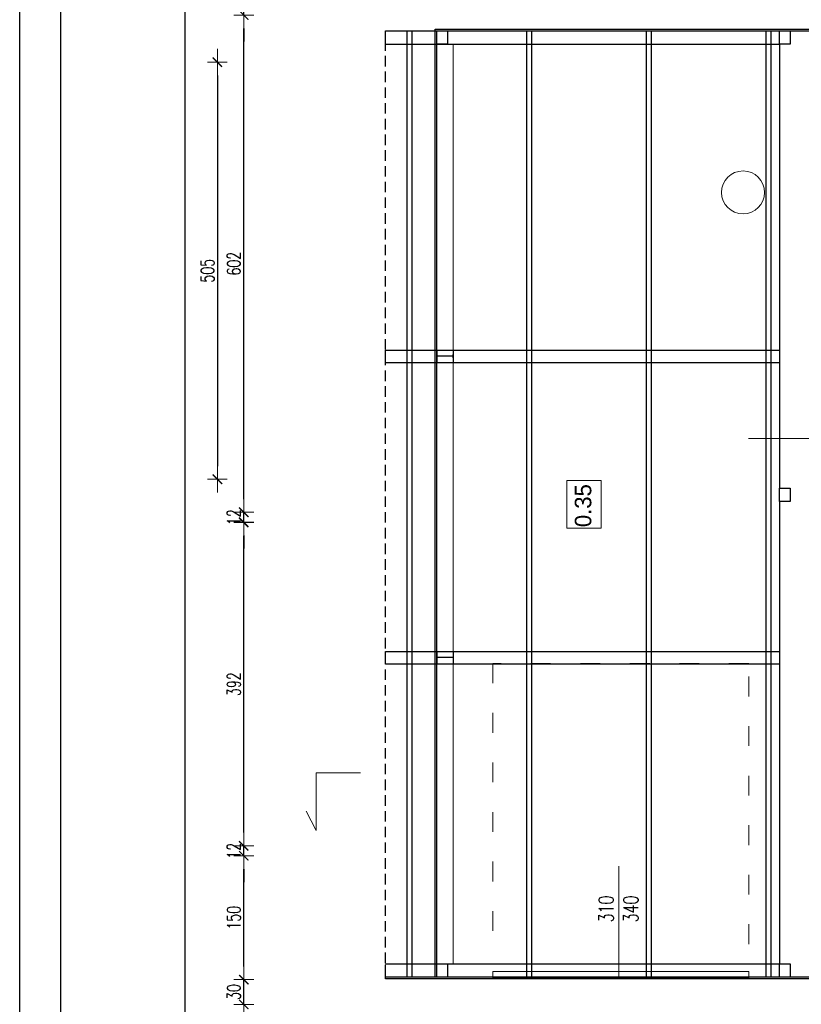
# Model space of a CAD drawing. Header units: millimetres. Extents: x -2948 to 78628, y 64669 to 215420.
# Tile 102 of 256: x 55144 to 56091, y 93656 to 94849. Entities that reach past the tile are written whole.
import ezdxf

# ---------------------------------------------------------------- set-up
doc = ezdxf.new("R2010")
doc.units = ezdxf.units.MM
doc.linetypes.add('ACAD_ISO03W100', pattern=[30, 12, -18])
doc.linetypes.add('HIDDEN', pattern=[9.525, 6.35, -3.175])
doc.layers.add('FORMATKA', color=7, linetype='Continuous')
doc.layers.add('KONSTR.STALOWA', color=42, linetype='Continuous')
for name, color, linetype, lineweight in [('NOWE SCIANY', 3, 'Continuous', 13), ('OPIS', 2, 'Continuous', 13), ('pomiwszczenia', 95, 'Continuous', 20), ('POMOC', 1, 'Continuous', 13), ('STOLARKA', 3, 'Continuous', 13), ('WENTYLACJA', 21, 'Continuous', 9), ('WYMIAR', 5, 'Continuous', 13)]:
    doc.layers.add(name, color=color, linetype=linetype, lineweight=lineweight)
doc.styles.add('style2', font='romans.shx', dxfattribs={"width": 0.7})
doc.dimstyles.new('100', dxfattribs={"dimscale": 80, "dimtxt": 0.2, "dimasz": 0.2, "dimexe": 1.25, "dimexo": 0.625, "dimgap": 0.05, "dimtad": 1, "dimdec": 0, "dimdsep": 46, "dimlunit": 6, "dimtxsty": 'style2', "dimblk1": 'TICK', "dimblk2": 'TICK', "dimsah": 1, "dimcen": 0.2, "dimse1": 1, "dimse2": 1, "dimclrd": 256, "dimclrt": 2, "dimadec": 0, "dimazin": 0, "dimtfac": 1, "dimtdec": 0, "dimtix": 1, "dimtmove": 1, "dimatfit": 0, "dimldrblk": 'DOTSMALL', "dimfxl": 1, "dimtolj": 1, "dimtzin": 0, "dimarcsym": 0})

# ---------------------------------------------------------------- blocks, each defined once
blk = doc.blocks.new('TICK')
at = {"color": 5}
for p, q in [((0, -0.75), (0, 0.75)), ((-1, 0), (1, 0))]:
    blk.add_line(p, q, dxfattribs=at)
at = {"const_width": 0.1}
blk.add_lwpolyline([(-0.354, -0.354), (0.354, 0.354)], dxfattribs=at)
blk = doc.blocks.new('*D1302')
at = {"layer": 'Defpoints', "color": 0, "ltscale": 2, "transparency": 16777216}
for p in [(56043.1, 94797.2), (55383.6, 94292.2), (56037.6, 94292.2)]:
    blk.add_point(p, dxfattribs=at)
at = {"layer": 'WYMIAR', "lineweight": -2, "ltscale": 2, "transparency": 16777216}
blk.add_line((55383.6, 94781.2), (55383.6, 94308.2), dxfattribs=at)
at = {"layer": 'WYMIAR', "lineweight": -2, "ltscale": 2, "transparency": 16777216, "xscale": 16, "yscale": 16, "zscale": 16}
for p, rotation in [((55383.6, 94797.2), 90), ((55383.6, 94292.2), 270)]:
    blk.add_blockref('TICK', p, dxfattribs=dict(at, rotation=rotation))
at = {"layer": 'WYMIAR', "color": 2, "ltscale": 2, "transparency": 16777216, "insert": (55371.6, 94544.7), "char_height": 16, "attachment_point": 5, "rotation": 90, "style": 'style2'}
blk.add_mtext('\\A1;505', dxfattribs=at)
blk = doc.blocks.new('_DotSmall')
at = {"layer": 'OPIS', "color": 0, "const_width": 0.5}
blk.add_lwpolyline([(-0.0625, 0, 1), (0.0625, 0, 1)], format="xyb", close=True, dxfattribs=at)
blk = doc.blocks.new('*D1202')
at = {"layer": 'Defpoints', "color": 0, "ltscale": 2, "transparency": 16777216}
for p in [(55344.4, 97889.2), (56086.3, 97889.2), (56086.4, 88222.2)]:
    blk.add_point(p, dxfattribs=at)
at = {"layer": 'WYMIAR', "lineweight": -2, "ltscale": 2, "transparency": 16777216}
blk.add_line((55344.4, 88238.2), (55344.4, 97873.2), dxfattribs=at)
at = {"layer": 'WYMIAR', "lineweight": -2, "ltscale": 2, "transparency": 16777216, "xscale": 16, "yscale": 16, "zscale": 16}
for p, rotation in [((55344.4, 97889.2), 90.00020786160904), ((55344.4, 88222.2), 270.0002078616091)]:
    blk.add_blockref('TICK', p, dxfattribs=dict(at, rotation=rotation))
at = {"layer": 'WYMIAR', "color": 2, "ltscale": 2, "transparency": 16777216, "insert": (55331.9, 93055.7), "char_height": 16, "attachment_point": 5, "rotation": 90.0002, "style": 'style2'}
blk.add_mtext('\\A1;9\xa0667', dxfattribs=at)
blk = doc.blocks.new('*D1220')
at = {"layer": 'Defpoints', "color": 0, "ltscale": 2, "transparency": 16777216}
for p in [(55415.5, 93686.2), (56153.7, 93686.2), (56153.7, 93656.2)]:
    blk.add_point(p, dxfattribs=at)
at = {"layer": 'WYMIAR', "lineweight": -2, "ltscale": 2, "transparency": 16777216}
for p, q in [((55415.5, 93702.2), (55415.5, 93718.2)), ((55415.5, 93656.2), (55415.5, 93686.2)), ((55415.5, 93640.2), (55415.5, 93624.2))]:
    blk.add_line(p, q, dxfattribs=at)
at = {"layer": 'WYMIAR', "lineweight": -2, "ltscale": 2, "transparency": 16777216, "xscale": 16, "yscale": 16, "zscale": 16}
for p, rotation in [((55415.5, 93686.2), 270), ((55415.5, 93656.2), 90)]:
    blk.add_blockref('TICK', p, dxfattribs=dict(at, rotation=rotation))
at = {"layer": 'WYMIAR', "color": 2, "ltscale": 2, "transparency": 16777216, "insert": (55403.5, 93671.2), "char_height": 16, "attachment_point": 5, "rotation": 90, "style": 'style2'}
blk.add_mtext('\\A1;30', dxfattribs=at)
blk = doc.blocks.new('*D1221')
at = {"layer": 'Defpoints', "color": 0, "ltscale": 2, "transparency": 16777216}
for p in [(55415.5, 93836.2), (56143.3, 93836.2), (56153.7, 93686.2)]:
    blk.add_point(p, dxfattribs=at)
at = {"layer": 'WYMIAR', "lineweight": -2, "ltscale": 2, "transparency": 16777216}
blk.add_line((55415.5, 93702.2), (55415.5, 93820.2), dxfattribs=at)
at = {"layer": 'WYMIAR', "lineweight": -2, "ltscale": 2, "transparency": 16777216, "xscale": 16, "yscale": 16, "zscale": 16}
for p, rotation in [((55415.5, 93836.2), 90), ((55415.5, 93686.2), 270)]:
    blk.add_blockref('TICK', p, dxfattribs=dict(at, rotation=rotation))
at = {"layer": 'WYMIAR', "color": 2, "ltscale": 2, "transparency": 16777216, "insert": (55403.5, 93761.2), "char_height": 16, "attachment_point": 5, "rotation": 90, "style": 'style2'}
blk.add_mtext('\\A1;150', dxfattribs=at)
blk = doc.blocks.new('*D1242')
at = {"layer": 'Defpoints', "color": 0, "ltscale": 2, "transparency": 16777216}
for p in [(55415.5, 93656.2), (56143.3, 93656.2), (56128.3, 93506.2)]:
    blk.add_point(p, dxfattribs=at)
at = {"layer": 'WYMIAR', "lineweight": -2, "ltscale": 2, "transparency": 16777216}
blk.add_line((55415.5, 93522.2), (55415.5, 93640.2), dxfattribs=at)
at = {"layer": 'WYMIAR', "lineweight": -2, "ltscale": 2, "transparency": 16777216, "xscale": 16, "yscale": 16, "zscale": 16}
for p, rotation in [((55415.5, 93656.2), 90), ((55415.5, 93506.2), 270)]:
    blk.add_blockref('TICK', p, dxfattribs=dict(at, rotation=rotation))
at = {"layer": 'WYMIAR', "color": 2, "ltscale": 2, "transparency": 16777216, "insert": (55403.5, 93581.2), "char_height": 16, "attachment_point": 5, "rotation": 90, "style": 'style2'}
blk.add_mtext('\\A1;150', dxfattribs=at)
blk = doc.blocks.new('*D1243')
at = {"layer": 'Defpoints', "color": 0, "ltscale": 2, "transparency": 16777216}
for p in [(55415.5, 93848.2), (56128.3, 93848.2), (56128.3, 93836.2)]:
    blk.add_point(p, dxfattribs=at)
at = {"layer": 'WYMIAR', "lineweight": -2, "ltscale": 2, "transparency": 16777216}
for p, q in [((55415.5, 93864.2), (55415.5, 93880.2)), ((55415.5, 93836.2), (55415.5, 93848.2)), ((55415.5, 93820.2), (55415.5, 93804.2))]:
    blk.add_line(p, q, dxfattribs=at)
at = {"layer": 'WYMIAR', "lineweight": -2, "ltscale": 2, "transparency": 16777216, "xscale": 16, "yscale": 16, "zscale": 16}
for p, rotation in [((55415.5, 93848.2), 270), ((55415.5, 93836.2), 90)]:
    blk.add_blockref('TICK', p, dxfattribs=dict(at, rotation=rotation))
at = {"layer": 'WYMIAR', "color": 2, "ltscale": 2, "transparency": 16777216, "insert": (55403.5, 93842.2), "char_height": 16, "attachment_point": 5, "rotation": 90, "style": 'style2'}
blk.add_mtext('\\A1;12', dxfattribs=at)
blk = doc.blocks.new('*D1244')
at = {"layer": 'Defpoints', "color": 0, "ltscale": 2, "transparency": 16777216}
for p in [(55415.5, 94239.8), (56143.3, 94239.8), (56128.3, 93848.2)]:
    blk.add_point(p, dxfattribs=at)
at = {"layer": 'WYMIAR', "lineweight": -2, "ltscale": 2, "transparency": 16777216}
blk.add_line((55415.5, 93864.2), (55415.5, 94223.8), dxfattribs=at)
at = {"layer": 'WYMIAR', "lineweight": -2, "ltscale": 2, "transparency": 16777216, "xscale": 16, "yscale": 16, "zscale": 16}
for p, rotation in [((55415.5, 94239.8), 90), ((55415.5, 93848.2), 270)]:
    blk.add_blockref('TICK', p, dxfattribs=dict(at, rotation=rotation))
at = {"layer": 'WYMIAR', "color": 2, "ltscale": 2, "transparency": 16777216, "insert": (55403.5, 94044), "char_height": 16, "attachment_point": 5, "rotation": 90, "style": 'style2'}
blk.add_mtext('\\A1;392', dxfattribs=at)
blk = doc.blocks.new('*D1245')
at = {"layer": 'Defpoints', "color": 0, "ltscale": 2, "transparency": 16777216}
for p in [(55415.5, 94252.2), (56143.4, 94252.2), (56143.3, 94240.2)]:
    blk.add_point(p, dxfattribs=at)
at = {"layer": 'WYMIAR', "lineweight": -2, "ltscale": 2, "transparency": 16777216}
for p, q in [((55415.5, 94268.2), (55415.5, 94284.2)), ((55415.5, 94240.2), (55415.5, 94252.2)), ((55415.5, 94224.2), (55415.5, 94208.2))]:
    blk.add_line(p, q, dxfattribs=at)
at = {"layer": 'WYMIAR', "lineweight": -2, "ltscale": 2, "transparency": 16777216, "xscale": 16, "yscale": 16, "zscale": 16}
for p, rotation in [((55415.5, 94252.2), 270), ((55415.5, 94240.2), 90)]:
    blk.add_blockref('TICK', p, dxfattribs=dict(at, rotation=rotation))
at = {"layer": 'WYMIAR', "color": 2, "ltscale": 2, "transparency": 16777216, "insert": (55403.5, 94246.2), "char_height": 16, "attachment_point": 5, "rotation": 90, "style": 'style2'}
blk.add_mtext('\\A1;12', dxfattribs=at)
blk = doc.blocks.new('*D1246')
at = {"layer": 'Defpoints', "color": 0, "ltscale": 2, "transparency": 16777216}
for p in [(55415.5, 94854.2), (56152.3, 94854.2), (56143.4, 94252.2)]:
    blk.add_point(p, dxfattribs=at)
at = {"layer": 'WYMIAR', "lineweight": -2, "ltscale": 2, "transparency": 16777216}
blk.add_line((55415.5, 94268.2), (55415.5, 94838.2), dxfattribs=at)
at = {"layer": 'WYMIAR', "lineweight": -2, "ltscale": 2, "transparency": 16777216, "xscale": 16, "yscale": 16, "zscale": 16}
for p, rotation in [((55415.5, 94854.2), 90), ((55415.5, 94252.2), 270)]:
    blk.add_blockref('TICK', p, dxfattribs=dict(at, rotation=rotation))
at = {"layer": 'WYMIAR', "color": 2, "ltscale": 2, "transparency": 16777216, "insert": (55403.5, 94553.2), "char_height": 16, "attachment_point": 5, "rotation": 90, "style": 'style2'}
blk.add_mtext('\\A1;602', dxfattribs=at)
blk = doc.blocks.new('*D1247')
at = {"layer": 'Defpoints', "color": 0, "ltscale": 2, "transparency": 16777216}
for p in [(55415.5, 94884.2), (56143.3, 94884.2), (56152.3, 94854.2)]:
    blk.add_point(p, dxfattribs=at)
at = {"layer": 'WYMIAR', "lineweight": -2, "ltscale": 2, "transparency": 16777216}
for p, q in [((55415.5, 94900.2), (55415.5, 94916.2)), ((55415.5, 94854.2), (55415.5, 94884.2)), ((55415.5, 94838.2), (55415.5, 94822.2))]:
    blk.add_line(p, q, dxfattribs=at)
at = {"layer": 'WYMIAR', "lineweight": -2, "ltscale": 2, "transparency": 16777216, "xscale": 16, "yscale": 16, "zscale": 16}
for p, rotation in [((55415.5, 94884.2), 270), ((55415.5, 94854.2), 90)]:
    blk.add_blockref('TICK', p, dxfattribs=dict(at, rotation=rotation))
at = {"layer": 'WYMIAR', "color": 2, "ltscale": 2, "transparency": 16777216, "insert": (55403.5, 94869.2), "char_height": 16, "attachment_point": 5, "rotation": 90, "style": 'style2'}
blk.add_mtext('\\A1;30', dxfattribs=at)

msp = doc.modelspace()

# ---------------------------------------------------------------- linework, layer by layer
at = {"layer": 'FORMATKA', "ltscale": 2}
for points in [[(58114.1, 99330.8), (58114.1, 87830.8), (55144.1, 87830.8), (55144.1, 99330.8)], [(55194.1, 87880.8), (55194.1, 99275.9), (58064.1, 99275.9), (58064.1, 87880.8)]]:
    msp.add_lwpolyline(points, close=True, dxfattribs=at)
at = {"layer": 'KONSTR.STALOWA', "ltscale": 2}
for p, q in [((55647.3, 93689.2), (55647.3, 94837.2)), ((55647.3, 94837.2), (56102.3, 94837.2)), ((55587.3, 94835.2), (56102.3, 94835.2)), ((55587.3, 94819.2), (55587.3, 94834.1)), ((55613.3, 93689.2), (55613.3, 94835.2)), ((55619.3, 93689.2), (55619.3, 94835.2)), ((55649.3, 93689.2), (55649.3, 94835.2)), ((55758.3, 93689.2), (55758.3, 94835.2)), ((55764.3, 93689.2), (55764.3, 94835.2)), ((55903.3, 93689.2), (55903.3, 94835.2)), ((55909.3, 93689.2), (55909.3, 94835.2)), ((56048.2, 93689.1), (56048.2, 94835.1)), ((56054.2, 93689.1), (56054.2, 94835.1)), ((55587.3, 94819.2), (56064.3, 94819.2)), ((56064.3, 94819.2), (56064.3, 94281.2)), ((55587.3, 94448.6), (56064.3, 94448.6)), ((55587.3, 94433.7), (55587.3, 94448.6)), ((55587.3, 94433.7), (56064.3, 94433.7)), ((56064.3, 94265.2), (56064.2, 93705.2)), ((55587.3, 94083.7), (56064.3, 94083.5)), ((55587.3, 94068.7), (55587.3, 94083.7)), ((55587.3, 94068.7), (56064.3, 94068.6)), ((55587.3, 93705.2), (56064.2, 93705.2)), ((55587.3, 93689.2), (55587.3, 93704.1)), ((56102.3, 93689.2), (55587.3, 93689.2)), ((56102.3, 93687.2), (55587.3, 93687.2))]:
    msp.add_line(p, q, dxfattribs=at)
at = {"layer": 'KONSTR.STALOWA', "linetype": 'HIDDEN', "ltscale": 2}
msp.add_line((55587.3, 93687.2), (55587.3, 94835.2), dxfattribs=at)
at = {"layer": 'KONSTR.STALOWA', "lineweight": 30, "ltscale": 2}
for p, q in [((55649.3, 94448.6), (55649.3, 94433.7)), ((55669.3, 94448.6), (55669.3, 94433.7)), ((55669.3, 94441.2), (55649.3, 94441.2)), ((55669.3, 94439.2), (55669.3, 94443.2)), ((55649.3, 94083.6), (55649.3, 94068.7)), ((55669.3, 94076.2), (55649.3, 94076.2)), ((55669.3, 94083.6), (55669.3, 94068.7))]:
    msp.add_line(p, q, dxfattribs=at)
for points in [[(55649.3, 94819.2), (55649.3, 94835.2), (55662.3, 94835.2), (55662.3, 94819.2)], [(56064.3, 94819.2), (56064.3, 94835.2), (56077.3, 94835.2), (56077.3, 94819.2)], [(56064.3, 94265.2), (56064.3, 94281.2), (56077.3, 94281.2), (56077.3, 94265.2)], [(55649.3, 93689.2), (55649.3, 93705.2), (55662.3, 93705.2), (55662.3, 93689.2)], [(56064.2, 93689.2), (56064.2, 93705.2), (56077.2, 93705.2), (56077.2, 93689.2)]]:
    msp.add_lwpolyline(points, close=True, dxfattribs=at)
at = {"layer": 'NOWE SCIANY'}
msp.add_line((55869.7, 93688.2), (55869.7, 93823.7), dxfattribs=at)
msp.add_line((55869.7, 93688.2), (55869.7, 93823.7), dxfattribs=at)
msp.add_line((55869.7, 93688.2), (55869.7, 93823.7), dxfattribs=at)
at = {"layer": 'NOWE SCIANY', "linetype": 'ACAD_ISO03W100', "ltscale": 2}
msp.add_lwpolyline([(56027.2, 93729.2), (56027.2, 94069.2), (55717.2, 94069.2), (55717.2, 93741.2)], dxfattribs=at)
at = {"layer": 'NOWE SCIANY', "ltscale": 2}
msp.add_lwpolyline([(55717.2, 93696.2), (56027.2, 93696.2), (56027.2, 93688.2), (55717.2, 93688.2)], close=True, dxfattribs=at)
at = {"layer": 'pomiwszczenia'}
msp.add_lwpolyline([(55806.7, 94232.9), (55806.7, 94290.8), (55848.4, 94290.8), (55848.4, 94232.9)], close=True, dxfattribs=at)
at = {"layer": 'POMOC'}
for p, q in [((55669.3, 93705.2), (55669.3, 94819.2)), ((56183.5, 94341.4), (56027, 94341.4)), ((56183.5, 94341.4), (56027, 94341.4))]:
    msp.add_line(p, q, dxfattribs=at)
at = {"layer": 'STOLARKA', "ltscale": 2}
for p, q in [((55503, 93936.8), (55503, 93867)), ((55503, 93936.8), (55557, 93936.8)), ((55503, 93867), (55491.1, 93890.1)), ((55600.3, 93687.2), (56102.3, 93687.2))]:
    msp.add_line(p, q, dxfattribs=at)
at = {"layer": 'WENTYLACJA', "ltscale": 2}
msp.add_circle((56020.2, 94639.5), 26, dxfattribs=at)

# ---------------------------------------------------------------- texts
at = {"layer": 'NOWE SCIANY', "linetype": 'Continuous', "ltscale": 0.2, "insert": (55845.4, 93755.6), "char_height": 18, "width": 280.137, "attachment_point": 1, "rotation": 89.9915, "style": 'style2'}
msp.add_mtext('310\\P340', dxfattribs=at)
at = {"layer": 'pomiwszczenia', "insert": (55826.6, 94260.2), "char_height": 20, "attachment_point": 5, "rotation": 90}
msp.add_mtext_dynamic_manual_height_columns('0.35', width=0.766, gutter_width=4.5, heights=[0], dxfattribs=at)

# ---------------------------------------------------------------- dimensions: what is measured, and where the dimension line sits
at = {"layer": 'WYMIAR', "ltscale": 2}
dim = msp.add_linear_dim(base=(55344.4, 97889.2), p1=(56086.4, 88222.2), p2=(56086.3, 97889.2), angle=90.0002, dimstyle='100', dxfattribs=at)
dim.commit()
dim.dimension.update_dxf_attribs({"geometry": '*D1202', "text_midpoint": (55343.9, 93055.7), "dimtype": 161})
for base, p1, p2, picture, middle in [((55415.5, 94884.2), (56152.3, 94854.2), (56143.3, 94884.2), '*D1247', (55403.5, 94869.2)), ((55415.5, 94854.2), (56143.4, 94252.2), (56152.3, 94854.2), '*D1246', (55403.5, 94553.2)), ((55383.6, 94292.2), (56043.1, 94797.2), (56037.6, 94292.2), '*D1302', (55371.6, 94544.7)), ((55415.5, 94252.2), (56143.3, 94240.2), (56143.4, 94252.2), '*D1245', (55403.5, 94246.2)), ((55415.5, 94239.8), (56128.3, 93848.2), (56143.3, 94239.8), '*D1244', (55403.5, 94044)), ((55415.5, 93848.2), (56128.3, 93836.2), (56128.3, 93848.2), '*D1243', (55403.5, 93842.2)), ((55415.5, 93836.2), (56153.7, 93686.2), (56143.3, 93836.2), '*D1221', (55403.5, 93761.2)), ((55415.5, 93686.2), (56153.7, 93656.2), (56153.7, 93686.2), '*D1220', (55403.5, 93671.2)), ((55415.5, 93656.2), (56128.3, 93506.2), (56143.3, 93656.2), '*D1242', (55403.5, 93581.2))]:
    dim = msp.add_linear_dim(base=base, p1=p1, p2=p2, angle=90, dimstyle='100', dxfattribs=at)
    dim.commit()
    dim.dimension.update_dxf_attribs({"geometry": picture, "text_midpoint": middle})

doc.saveas('drawing.dxf')
